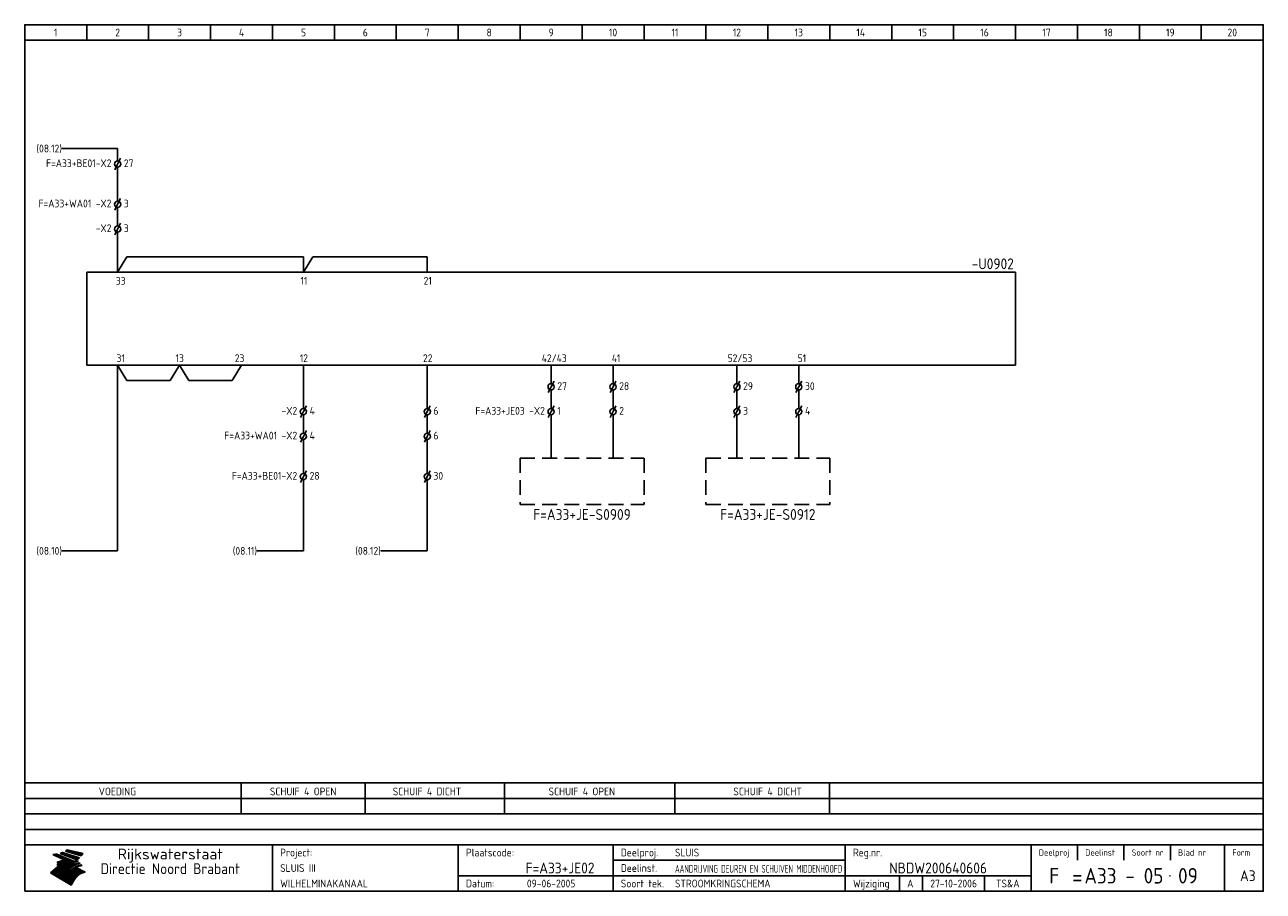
# Model space of a CAD drawing. Extents: x 10 to 410, y 10 to 290.
import ezdxf
from ezdxf.enums import TextEntityAlignment as Align

# ---------------------------------------------------------------- set-up
doc = ezdxf.new("R2010")
doc.units = 0
doc.header["$LTSCALE"] = 15
doc.header["$MEASUREMENT"] = 0
doc.header["$PDMODE"] = 1
doc.linetypes.add('DASHDOT', pattern=[1, 0.5, -0.25, 0, -0.25])
doc.linetypes.add('HIDDEN', pattern=[9.525, 6.35, -3.175])
for name, color, linetype in [('0-25', 7, 'CONTINUOUS'), ('0-35', 2, 'CONTINUOUS'), ('0-50', 3, 'CONTINUOUS'), ('B-25', 7, 'CONTINUOUS'), ('B-35', 2, 'CONTINUOUS'), ('S-25', 7, 'CONTINUOUS')]:
    doc.layers.add(name, color=color, linetype=linetype)
doc.styles.add('ISO', font='iso.shx')
doc.styles.get("Standard").update_dxf_attribs({"font": 'iso.shx'})

# ---------------------------------------------------------------- blocks, each defined once
blk = doc.blocks.new('KADERA3')
at = {"layer": '0-25'}
for p, q in [((30, 285), (30, 290)), ((50, 285), (50, 290)), ((70, 285), (70, 290)), ((90, 285), (90, 290)), ((110, 285), (110, 290)), ((130, 285), (130, 290)), ((150, 285), (150, 290)), ((170, 285), (170, 290)), ((190, 285), (190, 290)), ((210, 285), (210, 290)), ((230, 285), (230, 290)), ((250, 285), (250, 290)), ((270, 285), (270, 290)), ((290, 285), (290, 290)), ((310, 285), (310, 290)), ((330, 285), (330, 290)), ((350, 285), (350, 290)), ((370, 285), (370, 290)), ((390, 285), (390, 290)), ((10, 285), (410, 285)), ((410, 45), (10, 45)), ((410, 40), (10, 40)), ((410, 35), (10, 35)), ((410, 30), (10, 30)), ((350, 25), (350, 20)), ((365, 25), (365, 20)), ((380, 25), (380, 20)), ((200, 20), (275, 20)), ((150, 15), (335, 15)), ((292.5, 15), (292.5, 10)), ((300, 15), (300, 10)), ((320, 15), (320, 10))]:
    blk.add_line(p, q, dxfattribs=at)
at = {"layer": '0-25', "color": 7}
for p, q in [((19.1, 21.89), (25.12, 19)), ((19.1, 21.89), (25.12, 19)), ((19.17, 21.86), (20.7, 21.86)), ((19.29, 21.8), (20.83, 21.8)), ((19.4, 21.75), (20.96, 21.75)), ((19.52, 21.69), (21.09, 21.69)), ((19.64, 21.63), (21.22, 21.63)), ((19.74, 21.92), (20.56, 21.92)), ((19.75, 21.58), (21.36, 21.58)), ((19.87, 21.52), (21.49, 21.52)), ((19.99, 21.47), (21.62, 21.47)), ((20.11, 21.41), (21.75, 21.41)), ((20.22, 21.35), (21.88, 21.35)), ((20.25, 21.97), (20.43, 21.97)), ((20.34, 21.3), (22.02, 21.3)), ((20.38, 21.99), (26.02, 19.59)), ((20.38, 21.99), (26.02, 19.59)), ((20.46, 21.24), (22.15, 21.24)), ((20.57, 21.18), (22.28, 21.18)), ((20.69, 21.13), (22.41, 21.13)), ((20.81, 21.07), (22.55, 21.07)), ((20.92, 21.02), (22.68, 21.02)), ((21.04, 20.96), (22.81, 20.96)), ((21.16, 20.9), (22.94, 20.9)), ((21.27, 20.85), (23.07, 20.85)), ((21.39, 20.79), (23.21, 20.79)), ((21.47, 22.25), (26.83, 20.19)), ((21.47, 22.25), (26.83, 20.19)), ((21.49, 22.25), (23.07, 22.25)), ((21.51, 20.73), (23.34, 20.73)), ((21.6, 22.2), (23.25, 22.2)), ((21.63, 20.68), (23.47, 20.68)), ((21.65, 22.31), (22.89, 22.31)), ((21.74, 20.62), (23.6, 20.62)), ((21.75, 22.14), (23.42, 22.14)), ((21.8, 22.37), (22.71, 22.37)), ((21.86, 20.57), (23.73, 20.57)), ((21.9, 22.08), (23.6, 22.08)), ((21.94, 22.42), (22.53, 22.42)), ((21.98, 20.51), (23.87, 20.51)), ((22.04, 22.03), (23.78, 22.03)), ((22.06, 22.48), (22.36, 22.48)), ((22.09, 20.45), (24, 20.45)), ((22.18, 22.53), (27.65, 20.8)), ((22.18, 22.53), (27.65, 20.8)), ((22.19, 21.97), (23.96, 21.97)), ((22.21, 20.4), (24.13, 20.4)), ((22.33, 20.34), (24.26, 20.34)), ((22.34, 21.92), (24.13, 21.92)), ((22.37, 20), (23.08, 20)), ((22.44, 20.28), (24.4, 20.28)), ((22.48, 21.86), (24.31, 21.86)), ((22.49, 20.06), (23.04, 20.06)), ((22.56, 20.23), (24.53, 20.23)), ((22.61, 20.12), (22.93, 20.12)), ((22.63, 21.8), (24.49, 21.8)), ((22.68, 20.17), (24.66, 20.17)), ((22.71, 20.17), (22.82, 20.17)), ((23.11, 20.02), (22.77, 20.2)), ((23.11, 20.02), (22.77, 20.2)), ((22.78, 21.75), (24.67, 21.75)), ((22.79, 20.12), (24.79, 20.12)), ((22.91, 20.06), (24.92, 20.06)), ((22.92, 21.69), (24.85, 21.69)), ((23.03, 20), (25.06, 20)), ((23.07, 21.63), (25.02, 21.63)), ((23.14, 22.99), (28.22, 21.46)), ((23.14, 22.99), (28.22, 21.46)), ((23.15, 22.98), (25.33, 22.98)), ((23.22, 21.58), (25.2, 21.58)), ((23.23, 23.04), (25.09, 23.04)), ((23.32, 23.1), (24.84, 23.1)), ((23.34, 22.93), (25.57, 22.93)), ((23.36, 21.52), (25.38, 21.52)), ((23.4, 23.15), (24.6, 23.15)), ((23.49, 23.21), (24.36, 23.21)), ((23.51, 21.47), (25.56, 21.47)), ((23.52, 22.87), (25.81, 22.87)), ((23.57, 23.27), (24.12, 23.27)), ((23.64, 23.32), (23.87, 23.32)), ((23.66, 21.41), (25.74, 21.41)), ((23.7, 23.36), (28.82, 22.17)), ((23.7, 23.36), (28.82, 22.17)), ((23.71, 22.82), (26.06, 22.82)), ((23.8, 21.35), (25.91, 21.35)), ((23.9, 22.76), (26.3, 22.76)), ((23.95, 21.3), (26.09, 21.3)), ((24.09, 22.7), (26.54, 22.7)), ((24.09, 21.24), (26.27, 21.24)), ((24.24, 21.18), (26.45, 21.18)), ((24.27, 22.65), (26.78, 22.65)), ((24.39, 21.13), (26.62, 21.13)), ((24.46, 22.59), (27.03, 22.59)), ((24.53, 21.07), (26.8, 21.07)), ((24.65, 22.53), (27.27, 22.53)), ((24.68, 21.02), (26.98, 21.02)), ((24.83, 20.96), (27.16, 20.96)), ((24.84, 22.48), (27.51, 22.48)), ((24.97, 20.9), (27.34, 20.9)), ((25.02, 22.42), (27.75, 22.42)), ((25.12, 20.85), (27.51, 20.85)), ((25.21, 22.37), (28, 22.37)), ((25.27, 20.79), (27.63, 20.79)), ((25.4, 22.31), (28.24, 22.31)), ((25.41, 20.73), (27.57, 20.73)), ((25.56, 20.68), (27.51, 20.68)), ((25.58, 22.25), (28.48, 22.25)), ((25.71, 20.62), (27.44, 20.62)), ((25.77, 22.2), (28.72, 22.2)), ((25.85, 20.57), (27.37, 20.57)), ((25.96, 22.14), (28.79, 22.14)), ((26, 20.51), (27.29, 20.51)), ((26.15, 22.08), (28.75, 22.08)), ((26.15, 20.45), (27.22, 20.45)), ((26.29, 20.4), (27.14, 20.4)), ((26.33, 22.03), (28.71, 22.03)), ((26.44, 20.34), (27.06, 20.34)), ((26.52, 21.97), (28.66, 21.97)), ((26.59, 20.28), (26.97, 20.28)), ((26.71, 21.92), (28.62, 21.92)), ((26.73, 20.23), (26.89, 20.23)), ((26.9, 21.86), (28.57, 21.86)), ((27.08, 21.8), (28.52, 21.8)), ((27.27, 21.75), (28.48, 21.75)), ((27.46, 21.69), (28.43, 21.69)), ((27.65, 21.63), (28.38, 21.63)), ((27.83, 21.58), (28.33, 21.58)), ((28.02, 21.52), (28.28, 21.52)), ((28.21, 21.47), (28.22, 21.47)), ((20.58, 17.88), (18.3, 16)), ((20.58, 17.88), (18.3, 16)), ((24.94, 11.97), (18.3, 16)), ((24.94, 11.97), (18.3, 16)), ((18.31, 16.01), (20.96, 16.01)), ((18.38, 16.07), (21.46, 16.07)), ((18.45, 16.12), (21.88, 16.12)), ((18.52, 16.18), (22.15, 16.18)), ((18.59, 16.23), (22.38, 16.23)), ((18.65, 16.29), (22.58, 16.29)), ((18.72, 16.35), (22.75, 16.35)), ((18.79, 16.4), (22.91, 16.4)), ((18.86, 16.46), (20.6, 16.46)), ((18.93, 16.52), (20.6, 16.52)), ((18.99, 16.57), (20.6, 16.57)), ((19.06, 16.63), (20.6, 16.63)), ((19.13, 16.68), (20.6, 16.68)), ((19.2, 16.74), (20.6, 16.74)), ((19.27, 16.8), (20.6, 16.8)), ((19.33, 16.85), (21.07, 16.85)), ((19.4, 16.91), (21.55, 16.91)), ((19.47, 16.97), (21.88, 16.97)), ((19.54, 17.02), (22.13, 17.02)), ((19.61, 17.08), (22.34, 17.08)), ((19.67, 17.13), (20.6, 17.13)), ((19.74, 17.19), (20.6, 17.19)), ((19.81, 17.25), (20.6, 17.25)), ((19.88, 17.3), (20.6, 17.3)), ((19.95, 17.36), (20.6, 17.36)), ((20.01, 17.42), (20.6, 17.42)), ((20.08, 17.47), (20.93, 17.47)), ((20.15, 17.53), (21.26, 17.53)), ((20.22, 17.58), (21.51, 17.58)), ((20.29, 17.64), (21.72, 17.64)), ((20.35, 17.7), (21.9, 17.7)), ((20.42, 17.75), (22.07, 17.75)), ((20.49, 17.81), (22.22, 17.81)), ((20.56, 17.87), (22.36, 17.87)), ((20.6, 19.11), (20.58, 19.51)), ((20.6, 19.11), (20.58, 19.51)), ((20.58, 19.5), (22.09, 19.5)), ((20.58, 19.44), (21.95, 19.44)), ((20.59, 19.38), (21.79, 19.38)), ((20.59, 19.33), (21.62, 19.33)), ((20.59, 19.27), (21.42, 19.27)), ((20.6, 19.22), (21.2, 19.22)), ((20.6, 19.16), (20.93, 19.16)), ((20.6, 19.11), (20.69, 19.12)), ((20.6, 19.11), (20.69, 19.12)), ((20.6, 18.79), (20.77, 18.81)), ((20.6, 18.79), (20.77, 18.81)), ((20.6, 18.29), (20.6, 18.79)), ((20.6, 18.29), (20.6, 18.79)), ((20.6, 18.77), (22.46, 18.77)), ((20.6, 18.71), (22.33, 18.71)), ((20.6, 18.65), (22.19, 18.65)), ((20.6, 18.6), (22.04, 18.6)), ((20.6, 18.54), (21.87, 18.54)), ((20.6, 18.48), (21.68, 18.48)), ((20.6, 18.43), (21.46, 18.43)), ((20.6, 18.37), (21.21, 18.37)), ((20.6, 18.29), (20.88, 18.32)), ((20.6, 18.29), (20.88, 18.32)), ((20.6, 18.32), (20.87, 18.32)), ((20.6, 17.88), (20.86, 17.91)), ((20.6, 17.88), (20.86, 17.91)), ((20.6, 17.43), (20.97, 17.48)), ((20.6, 17.43), (20.97, 17.48)), ((20.6, 17.43), (20.6, 17.09)), ((20.6, 17.43), (20.6, 17.09)), ((20.6, 17.09), (21.26, 17.16)), ((20.6, 17.09), (21.26, 17.16)), ((20.6, 16.8), (21.37, 16.89)), ((20.6, 16.8), (21.37, 16.89)), ((20.6, 16.8), (20.6, 16.45)), ((20.6, 16.8), (20.6, 16.45)), ((20.6, 16.45), (21.56, 16.56)), ((20.6, 16.45), (21.56, 16.56)), ((20.6, 15.97), (21.67, 16.09)), ((20.6, 15.97), (21.67, 16.09)), ((20.7, 16.46), (23.06, 16.46)), ((20.9, 19.55), (22.23, 19.55)), ((20.9, 18.82), (22.59, 18.82)), ((20.98, 17.92), (22.5, 17.92)), ((21.02, 17.13), (22.53, 17.13)), ((21.19, 19.61), (22.35, 19.61)), ((21.2, 16.52), (23.2, 16.52)), ((21.32, 18.88), (22.71, 18.88)), ((21.32, 17.98), (22.62, 17.98)), ((21.42, 19.67), (22.47, 19.67)), ((21.47, 17.19), (22.7, 17.19)), ((21.59, 18.03), (22.74, 18.03)), ((21.61, 18.93), (22.82, 18.93)), ((21.62, 19.72), (22.59, 19.72)), ((21.72, 16.57), (23.32, 16.57)), ((21.77, 17.25), (22.85, 17.25)), ((21.8, 19.78), (22.69, 19.78)), ((21.8, 18.09), (22.85, 18.09)), ((21.84, 18.99), (22.92, 18.99)), ((21.96, 19.83), (22.79, 19.83)), ((21.99, 18.15), (22.95, 18.15)), ((22.01, 17.3), (22.99, 17.3)), ((22.03, 19.05), (23.03, 19.05)), ((22.1, 16.63), (23.44, 16.63)), ((22.11, 19.89), (22.89, 19.89)), ((22.16, 18.2), (23.05, 18.2)), ((22.21, 19.1), (23.12, 19.1)), ((22.21, 17.36), (23.12, 17.36)), ((22.24, 19.95), (22.99, 19.95)), ((22.31, 18.26), (23.15, 18.26)), ((22.36, 19.16), (23.22, 19.16)), ((22.38, 16.68), (23.56, 16.68)), ((22.39, 17.42), (23.24, 17.42)), ((22.45, 18.32), (23.24, 18.32)), ((22.51, 19.22), (23.3, 19.22)), ((22.56, 17.47), (23.36, 17.47)), ((22.59, 18.37), (23.33, 18.37)), ((22.6, 16.74), (23.66, 16.74)), ((22.64, 19.27), (23.39, 19.27)), ((22.71, 18.43), (23.42, 18.43)), ((22.71, 17.53), (23.47, 17.53)), ((22.77, 19.33), (23.47, 19.33)), ((22.79, 16.8), (23.77, 16.8)), ((22.83, 18.48), (23.5, 18.48)), ((22.84, 17.58), (23.57, 17.58)), ((22.89, 19.38), (23.55, 19.38)), ((22.94, 18.54), (23.58, 18.54)), ((22.96, 16.85), (23.86, 16.85)), ((22.97, 17.64), (23.67, 17.64)), ((23, 19.44), (23.63, 19.44)), ((23.04, 18.6), (23.66, 18.6)), ((23.1, 19.5), (23.72, 19.5)), ((23.1, 17.7), (23.77, 17.7)), ((23.12, 16.91), (23.96, 16.91)), ((23.14, 18.65), (23.74, 18.65)), ((23.15, 19.95), (25.19, 19.95)), ((23.21, 19.55), (23.8, 19.55)), ((23.21, 17.75), (23.86, 17.75)), ((23.21, 16.01), (28.9, 16.01)), ((23.24, 18.71), (23.82, 18.71)), ((23.26, 19.89), (25.32, 19.89)), ((23.26, 16.97), (24.05, 16.97)), ((23.3, 19.61), (23.88, 19.61)), ((23.32, 17.81), (23.95, 17.81)), ((23.33, 18.77), (23.91, 18.77)), ((23.37, 16.07), (29.08, 16.07)), ((23.38, 19.83), (25.45, 19.83)), ((23.39, 19.67), (23.81, 19.67)), ((23.39, 17.02), (24.14, 17.02)), ((23.42, 18.82), (23.99, 18.82)), ((23.42, 17.87), (24.03, 17.87)), ((23.45, 19.7), (23.58, 19.79)), ((23.45, 19.7), (23.58, 19.79)), ((23.48, 19.72), (23.7, 19.72)), ((23.5, 19.78), (25.58, 19.78)), ((23.51, 18.88), (24.07, 18.88)), ((23.51, 16.12), (29.27, 16.12)), ((23.52, 17.92), (24.11, 17.92)), ((23.52, 17.08), (24.22, 17.08)), ((23.54, 18.9), (24.3, 19.42)), ((23.54, 18.9), (24.3, 19.42)), ((23.56, 19.78), (23.59, 19.78)), ((23.56, 19.39), (23.9, 19.62)), ((23.56, 19.39), (23.9, 19.62)), ((23.58, 19.79), (23.9, 19.62)), ((23.58, 19.79), (23.9, 19.62)), ((23.59, 18.93), (24.15, 18.93)), ((23.61, 19.72), (25.72, 19.72)), ((23.62, 17.98), (24.2, 17.98)), ((23.63, 17.13), (24.3, 17.13)), ((23.65, 18.59), (24.62, 19.25)), ((23.65, 18.59), (24.62, 19.25)), ((29.41, 16.17), (23.65, 16.17)), ((23.67, 18.99), (24.23, 18.99)), ((23.71, 18.03), (24.28, 18.03)), ((23.73, 19.67), (25.85, 19.67)), ((23.75, 19.05), (24.32, 19.05)), ((23.75, 17.19), (24.38, 17.19)), ((23.77, 16.23), (29.47, 16.23)), ((23.79, 18.09), (24.36, 18.09)), ((23.83, 19.1), (24.4, 19.1)), ((23.85, 19.61), (25.98, 19.61)), ((23.85, 17.25), (24.46, 17.25)), ((23.88, 18.15), (24.44, 18.15)), ((23.89, 16.29), (29.36, 16.29)), ((23.92, 19.16), (24.48, 19.16)), ((23.94, 18.19), (25.23, 19.07)), ((23.94, 18.19), (25.23, 19.07)), ((23.95, 17.3), (24.55, 17.3)), ((23.96, 19.55), (25.96, 19.55)), ((23.96, 18.2), (24.53, 18.2)), ((24, 19.22), (24.56, 19.22)), ((24, 16.35), (29.24, 16.35)), ((24.04, 18.26), (24.61, 18.26)), ((24.05, 17.36), (24.63, 17.36)), ((24.06, 17.88), (25.34, 18.76)), ((24.06, 17.88), (25.34, 18.76)), ((24.08, 19.5), (25.88, 19.5)), ((24.08, 19.27), (24.58, 19.27)), ((24.11, 16.4), (29.13, 16.4)), ((24.13, 18.32), (24.69, 18.32)), ((24.14, 17.42), (24.71, 17.42)), ((24.16, 19.33), (24.47, 19.33)), ((24.2, 19.44), (25.79, 19.44)), ((24.21, 18.37), (24.77, 18.37)), ((24.21, 16.46), (29.02, 16.46)), ((24.23, 17.47), (24.79, 17.47)), ((24.24, 17.48), (25.52, 18.36)), ((24.24, 17.48), (25.52, 18.36)), ((24.25, 19.38), (24.36, 19.38)), ((24.29, 18.43), (24.85, 18.43)), ((24.3, 19.42), (24.62, 19.25)), ((24.3, 19.42), (24.62, 19.25)), ((24.31, 19.38), (25.71, 19.38)), ((24.31, 17.53), (24.87, 17.53)), ((24.31, 16.52), (28.91, 16.52)), ((24.35, 17.17), (25.64, 18.05)), ((24.35, 17.17), (25.64, 18.05)), ((24.37, 18.48), (24.94, 18.48)), ((24.39, 17.58), (24.96, 17.58)), ((24.4, 16.57), (28.79, 16.57)), ((24.43, 19.33), (25.62, 19.33)), ((24.45, 18.54), (25.02, 18.54)), ((24.47, 17.64), (25.04, 17.64)), ((24.49, 16.63), (28.68, 16.63)), ((24.54, 18.6), (25.1, 18.6)), ((24.55, 19.27), (25.54, 19.27)), ((24.56, 17.7), (25.12, 17.7)), ((24.57, 16.68), (28.57, 16.68)), ((24.62, 18.65), (25.18, 18.65)), ((24.63, 16.72), (25.91, 17.6)), ((24.63, 16.72), (25.91, 17.6)), ((24.64, 17.75), (25.2, 17.75)), ((24.66, 16.74), (28.45, 16.74)), ((24.67, 19.22), (25.45, 19.22)), ((24.7, 18.71), (25.27, 18.71)), ((24.72, 17.81), (25.29, 17.81)), ((24.74, 16.8), (28.34, 16.8)), ((24.78, 19.16), (25.37, 19.16)), ((24.78, 18.77), (25.34, 18.77)), ((24.8, 17.87), (25.37, 17.87)), ((24.82, 16.85), (28.23, 16.85)), ((24.87, 18.82), (25.4, 18.82)), ((24.89, 17.92), (25.45, 17.92)), ((24.9, 19.1), (25.28, 19.1)), ((24.9, 16.91), (28.11, 16.91)), ((24.95, 18.88), (25.45, 18.88)), ((24.97, 17.98), (25.53, 17.98)), ((24.99, 16.97), (28, 16.97)), ((25.02, 19.05), (25.2, 19.05)), ((25.03, 18.93), (25.51, 18.93)), ((25.05, 18.03), (25.61, 18.03)), ((25.07, 17.02), (27.89, 17.02)), ((25.11, 18.99), (25.57, 18.99)), ((26.02, 19.59), (25.12, 19)), ((26.02, 19.59), (25.12, 19)), ((25.13, 18.09), (25.68, 18.09)), ((25.15, 17.08), (27.77, 17.08)), ((25.19, 19.05), (25.63, 19.05)), ((25.21, 18.15), (25.75, 18.15)), ((25.23, 17.13), (27.66, 17.13)), ((25.26, 19.1), (25.7, 19.1)), ((25.3, 18.2), (25.82, 18.2)), ((25.31, 17.19), (27.55, 17.19)), ((25.33, 19.16), (25.77, 19.16)), ((25.38, 18.26), (25.89, 18.26)), ((25.39, 19.22), (25.85, 19.22)), ((25.4, 17.25), (27.43, 17.25)), ((25.46, 18.32), (25.97, 18.32)), ((25.47, 19.27), (25.93, 19.27)), ((25.48, 17.3), (27.32, 17.3)), ((25.54, 19.33), (26.03, 19.33)), ((25.54, 18.37), (26.06, 18.37)), ((25.56, 17.36), (27.21, 17.36)), ((25.62, 18.43), (26.14, 18.43)), ((25.63, 19.38), (26.13, 19.38)), ((25.64, 17.42), (27.1, 17.42)), ((25.7, 18.48), (26.24, 18.48)), ((25.72, 19.44), (26.24, 19.44)), ((25.73, 17.47), (26.98, 17.47)), ((25.79, 18.54), (26.34, 18.54)), ((25.81, 17.53), (26.87, 17.53)), ((25.82, 19.5), (26.36, 19.5)), ((25.89, 18.6), (26.46, 18.6)), ((25.89, 17.58), (26.76, 17.58)), ((25.93, 19.55), (26.53, 19.55)), ((25.96, 17.64), (26.64, 17.64)), ((25.99, 18.65), (26.58, 18.65)), ((26.04, 17.7), (26.59, 17.7)), ((26.06, 19.61), (26.85, 19.61)), ((26.1, 18.71), (26.72, 18.71)), ((26.12, 17.75), (26.67, 17.75)), ((26.2, 17.81), (26.76, 17.81)), ((26.21, 19.67), (27.23, 19.67)), ((26.23, 18.77), (26.89, 18.77)), ((26.29, 17.87), (26.86, 17.87)), ((26.37, 18.82), (27.09, 18.82)), ((26.39, 17.92), (26.97, 17.92)), ((26.44, 19.72), (27.18, 19.72)), ((26.49, 17.98), (27.09, 17.98)), ((26.53, 18.88), (27.34, 18.88)), ((26.56, 17.68), (29.54, 16.2)), ((26.56, 17.68), (29.54, 16.2)), ((26.6, 18.03), (27.22, 18.03)), ((26.72, 18.09), (27.38, 18.09)), ((26.73, 18.93), (27.66, 18.93)), ((26.85, 18.15), (27.56, 18.15)), ((26.99, 18.99), (27.9, 18.99)), ((27, 18.2), (27.8, 18.2)), ((27.13, 19.78), (27.25, 19.64)), ((27.13, 19.78), (27.25, 19.64)), ((27.18, 18.26), (28.13, 18.26)), ((27.26, 19.05), (27.84, 19.05)), ((27.39, 18.32), (28.47, 18.32)), ((27.7, 18.37), (28.49, 18.37)), ((27.78, 19.1), (27.93, 18.96)), ((27.78, 19.1), (27.93, 18.96)), ((28, 18.43), (28.44, 18.43)), ((28.29, 15.83), (29.54, 16.2)), ((28.29, 15.83), (29.54, 16.2)), ((28.39, 18.48), (28.54, 18.32)), ((28.39, 18.48), (28.54, 18.32)), ((29.54, 16.2), (29.45, 16.17)), ((29.54, 16.2), (29.45, 16.17)), ((29.46, 16.18), (29.47, 16.18)), ((18.38, 15.95), (20.6, 15.95)), ((18.47, 15.9), (20.6, 15.9)), ((18.57, 15.84), (20.6, 15.84)), ((18.66, 15.78), (20.6, 15.78)), ((18.75, 15.73), (20.6, 15.73)), ((18.85, 15.67), (20.6, 15.67)), ((18.94, 15.62), (20.6, 15.62)), ((19.03, 15.56), (27.83, 15.56)), ((19.12, 15.5), (27.75, 15.5)), ((19.22, 15.45), (27.66, 15.45)), ((19.31, 15.39), (27.58, 15.39)), ((19.4, 15.33), (27.5, 15.33)), ((19.49, 15.28), (27.43, 15.28)), ((19.59, 15.22), (27.36, 15.22)), ((19.68, 15.17), (27.29, 15.17)), ((19.77, 15.11), (27.22, 15.11)), ((19.86, 15.05), (27.15, 15.05)), ((19.96, 15), (27.09, 15)), ((20.05, 14.94), (27.02, 14.94)), ((20.14, 14.88), (26.96, 14.88)), ((20.24, 14.83), (26.9, 14.83)), ((20.33, 14.77), (26.84, 14.77)), ((20.42, 14.72), (26.79, 14.72)), ((20.51, 14.66), (26.73, 14.66)), ((20.6, 15.97), (20.6, 15.58)), ((20.6, 15.97), (20.6, 15.58)), ((20.6, 15.58), (21.95, 15.73)), ((20.6, 15.58), (21.95, 15.73)), ((20.61, 14.6), (26.68, 14.6)), ((20.7, 14.55), (26.62, 14.55)), ((20.79, 14.49), (26.57, 14.49)), ((20.88, 14.43), (26.52, 14.43)), ((20.94, 15.62), (27.92, 15.62)), ((20.98, 14.38), (26.47, 14.38)), ((21.07, 14.32), (26.42, 14.32)), ((21.16, 14.27), (26.38, 14.27)), ((21.25, 14.21), (26.33, 14.21)), ((21.35, 14.15), (26.29, 14.15)), ((21.44, 14.1), (26.24, 14.1)), ((21.45, 15.67), (28.01, 15.67)), ((21.53, 14.04), (26.2, 14.04)), ((21.63, 13.98), (26.16, 13.98)), ((21.72, 13.93), (26.12, 13.93)), ((21.81, 13.87), (26.08, 13.87)), ((21.9, 13.82), (26.04, 13.82)), ((21.96, 15.73), (28.11, 15.73)), ((22, 13.76), (26, 13.76)), ((22.09, 13.7), (25.96, 13.7)), ((22.18, 13.65), (25.93, 13.65)), ((22.27, 13.59), (25.89, 13.59)), ((22.34, 15.78), (28.21, 15.78)), ((22.37, 13.53), (25.86, 13.53)), ((22.46, 13.48), (25.82, 13.48)), ((22.55, 13.42), (25.79, 13.42)), ((22.62, 15.84), (28.33, 15.84)), ((22.65, 13.37), (25.76, 13.37)), ((22.74, 13.31), (25.73, 13.31)), ((22.83, 13.25), (25.69, 13.25)), ((22.84, 15.9), (28.52, 15.9)), ((22.92, 13.2), (25.66, 13.2)), ((23.02, 13.14), (25.63, 13.14)), ((23.04, 15.95), (28.71, 15.95)), ((23.11, 13.08), (25.59, 13.08)), ((23.2, 13.03), (25.56, 13.03)), ((23.29, 12.97), (25.53, 12.97)), ((23.39, 12.92), (25.5, 12.92)), ((23.48, 12.86), (25.46, 12.86)), ((23.57, 12.8), (25.43, 12.8)), ((23.66, 12.75), (25.4, 12.75)), ((23.76, 12.69), (25.36, 12.69)), ((23.85, 12.63), (25.33, 12.63)), ((23.94, 12.58), (25.3, 12.58)), ((24.04, 12.52), (25.26, 12.52)), ((24.13, 12.47), (25.23, 12.47)), ((24.22, 12.41), (25.2, 12.41)), ((24.31, 12.35), (25.17, 12.35)), ((24.41, 12.3), (25.13, 12.3)), ((24.5, 12.24), (25.1, 12.24)), ((24.59, 12.18), (25.07, 12.18)), ((24.68, 12.13), (25.03, 12.13)), ((24.78, 12.07), (25, 12.07)), ((24.87, 12.02), (24.97, 12.02)), ((24.94, 11.97), (25.81, 13.45)), ((24.94, 11.97), (25.81, 13.45))]:
    blk.add_line(p, q, dxfattribs=at)
for centre, radius, start, end in [((19.15, 29.7), 7.8, 269.6055, 279.0886), ((19.15, 29.7), 7.8, 269.6055, 279.0886), ((19.93, 25.38), 5.91, 276.3402, 298.7463), ((19.93, 25.38), 5.91, 276.3402, 298.7463), ((19.84, 25.09), 6.03, 278.129, 302.868), ((19.84, 25.09), 6.03, 278.129, 302.868), ((19.84, 27.26), 5.27, 288.0217, 296.3084), ((19.84, 27.26), 5.27, 288.0217, 296.3084), ((20.49, 27.56), 5.28, 300.0654, 307.393), ((20.49, 27.56), 5.28, 300.0654, 307.393), ((24.11, 24.7), 5.26, 301.1147, 312.2814), ((24.11, 24.7), 5.26, 301.1147, 312.2814), ((21.95, 27.32), 8.59, 316.9248, 323.1399), ((21.95, 27.32), 8.59, 316.9248, 323.1399), ((20.21, 23.78), 5.91, 273.6149, 304.3803), ((20.21, 23.78), 5.91, 273.6149, 304.3803), ((20.35, 24.56), 5.76, 274.164, 302.5474), ((20.35, 24.56), 5.76, 274.164, 302.5474), ((20.05, 24.28), 6.02, 277.9472, 305.7139), ((20.05, 24.28), 6.02, 277.9472, 305.7139), ((20.04, 23.49), 6.09, 278.8115, 306.4242), ((20.04, 23.49), 6.09, 278.8115, 306.4242), ((20.53, 23.07), 5.96, 277.0519, 304.973), ((20.53, 23.07), 5.96, 277.0519, 304.973), ((20.72, 22.76), 5.91, 276.3402, 304.3803), ((20.72, 22.76), 5.91, 276.3402, 304.3803), ((21.06, 22.34), 5.81, 274.9043, 303.1745), ((21.06, 22.34), 5.81, 274.9043, 303.1745), ((20.82, 22.06), 6.04, 278.1111, 305.8489), ((20.82, 22.06), 6.04, 278.1111, 305.8489), ((21.3, 21.6), 5.91, 276.3402, 304.3803), ((21.3, 21.6), 5.91, 276.3402, 304.3803), ((27.05, 17.17), 2.63, 107.4286, 133.7799), ((27.05, 17.17), 2.63, 107.4286, 133.7799), ((27.45, 16.91), 2.81, 110.4143, 138.7411), ((27.45, 16.91), 2.81, 110.4143, 138.7411), ((27.57, 15.64), 3.4, 98.1566, 126.9045), ((27.57, 15.64), 3.4, 98.1566, 126.9045), ((27.91, 15.54), 3.39, 100.5835, 132.088), ((27.91, 15.54), 3.39, 100.5835, 132.088), ((28.21, 14.74), 3.67, 95.7581, 128.7216), ((28.21, 14.74), 3.67, 95.7581, 128.7216), ((27.01, 16.84), 2.93, 87.7348, 104.8316), ((27.01, 16.84), 2.93, 87.7348, 104.8316), ((27.37, 15.71), 3.93, 91.7838, 103.2817), ((27.37, 15.71), 3.93, 91.7838, 103.2817), ((28.4, 15.05), 3.21, 96.3886, 125.0052), ((28.4, 15.05), 3.21, 96.3886, 125.0052), ((27.82, 16.31), 2.8, 90.634, 105.1984), ((27.82, 16.31), 2.8, 90.634, 105.1984), ((28.19, 15.04), 3.93, 93.8342, 103.2817), ((28.19, 15.04), 3.93, 93.8342, 103.2817), ((28.58, 15.69), 2.8, 93.8141, 105.1984), ((28.58, 15.69), 2.8, 93.8141, 105.1984), ((28.95, 14.41), 3.93, 96.0135, 103.2817), ((28.95, 14.41), 3.93, 96.0135, 103.2817), ((31.24, 10.26), 6.3, 117.9568, 149.6251), ((31.24, 10.26), 6.3, 117.9568, 149.6251)]:
    blk.add_arc(centre, radius, start, end, dxfattribs=at)
at = {"layer": '0-35'}
for p, q in [((90, 25), (90, 10)), ((150, 25), (150, 10)), ((200, 25), (200, 10)), ((275, 25), (275, 10)), ((335, 25), (335, 10)), ((397.5, 25), (397.5, 10))]:
    blk.add_line(p, q, dxfattribs=at)
at = {"layer": '0-50'}
for p, q in [((10, 25), (410, 25)), ((348.75, 15), (351.25, 15)), ((348.75, 13.5), (351.25, 13.5))]:
    blk.add_line(p, q, dxfattribs=at)
blk.add_lwpolyline([(10, 10), (410, 10), (410, 290), (10, 290)], close=True, dxfattribs=at)
at = {"layer": '0-50', "const_width": 0.25}
blk.add_lwpolyline([(379.75, 15, 1), (380, 15, 1)], format="xyb", close=True, dxfattribs=at)
at = {"layer": '0-25', "style": 'ISO'}
for s, height, p in [('Project:', 2.5, (92.5, 22.5)), ('Plaatscode:', 2.5, (152.5, 22.5)), ('Deelproj.', 2.5, (202.5, 22.5)), ('Reg.nr.', 2.5, (277.5, 22.5)), ('Deelproj', 2, (337.5, 22.5)), ('Deelinst', 2, (352.5, 22.5)), ('Soort nr', 2, (367.5, 22.5)), ('Blad nr', 2, (382.5, 22.5)), ('Form', 2, (400, 22.5)), ('Deelinst.', 2.5, (202.5, 17.5)), ('Datum:', 2.5, (152.5, 12.5)), ('Soort tek.', 2.5, (202.5, 12.5)), ('Wijziging', 2.5, (277.5, 12.5))]:
    blk.add_text(s, height=height, dxfattribs=at).set_placement(p, align=Align.MIDDLE_LEFT)
for tag, p in [('STR1', (20, 287.5)), ('STR2', (40, 287.5)), ('STR3', (60, 287.5)), ('STR4', (80, 287.5)), ('STR5', (100, 287.5)), ('STR6', (120, 287.5)), ('STR7', (140, 287.5)), ('STR8', (160, 287.5)), ('STR9', (180, 287.5)), ('STR10', (200, 287.5)), ('STR11', (220, 287.5)), ('STR12', (240, 287.5)), ('STR13', (260, 287.5)), ('STR14', (280, 287.5)), ('STR15', (300, 287.5)), ('STR16', (320, 287.5)), ('STR17', (340, 287.5)), ('STR18', (360, 287.5)), ('STR19', (380, 287.5)), ('STR20', (400, 287.5)), ('W', (180, 12.5)), ('Z', (310, 12.5)), ('Y', (327.5, 12.5))]:
    blk.add_attdef(tag, text='', height=2.5, dxfattribs=at).set_placement(p, align=Align.MIDDLE)
for tag, p in [('N', (220, 22.5)), ('B', (92.5, 17.5)), ('P', (220, 17.5)), ('C', (92.5, 12.5)), ('U', (220, 12.5)), ('REV', (295, 12.5))]:
    blk.add_attdef(tag, text='', height=2.5, dxfattribs=at).set_placement(p, align=Align.MIDDLE_LEFT)
at = {"layer": '0-35', "style": 'ISO', "width": 1.182609}
blk.add_text('Rijkswaterstaat', height=3.5, dxfattribs=at).set_placement((40, 20.28), (74, 20.28), align=Align.FIT)
at = {"layer": '0-35', "color": 2, "style": 'ISO', "width": 1.016949}
blk.add_text('Directie Noord Brabant', height=3.5, dxfattribs=at).set_placement((34.5, 15.53), (79.5, 15.53), align=Align.FIT)
at = {"layer": '0-35', "style": 'ISO'}
for tag, p in [('X', (178.5, 17.5)), ('FORM', (402.5, 15))]:
    blk.add_attdef(tag, text='', height=3.5, dxfattribs=at).set_placement(p, align=Align.MIDDLE_LEFT)
blk.add_attdef('RNR', text='', height=3.5, dxfattribs=at).set_placement((305, 17.5), align=Align.MIDDLE)
at = {"layer": '0-50', "style": 'ISO'}
for tag, p in [('M', (342.5, 15)), ('O', (365, 15))]:
    blk.add_attdef(tag, text='', height=5, dxfattribs=at).set_placement(p, align=Align.MIDDLE)
blk.add_attdef('Q', text='', height=5, dxfattribs=at).set_placement((382.5, 15), align=Align.MIDDLE_LEFT)
blk = doc.blocks.new('0033')
at = {"layer": 'S-25'}
for p in [(-0.94, -1.88), (0.94, 1.88)]:
    blk.add_line(p, (0, 0), dxfattribs=at)
blk.add_circle((0, 0), 1, dxfattribs=at)
at = {"layer": 'B-25'}
blk.add_attdef('KT', text='', height=2.5, dxfattribs=at).set_placement((-2, -1), align=Align.RIGHT)
blk.add_attdef('KN1', (2, -1.01), '', height=2.5, dxfattribs=at)

msp = doc.modelspace()

# ---------------------------------------------------------------- linework, layer by layer
at = {"layer": 'S-25'}
for p, q in [((22, 250), (40, 250)), ((40, 250), (40, 246)), ((40, 244), (40, 233)), ((40, 231), (40, 225)), ((40, 223), (40, 210)), ((330, 210), (30, 210)), ((30, 180), (30, 210)), ((330, 210), (330, 180)), ((330, 180), (30, 180)), ((40, 180), (40, 120)), ((100, 180), (100, 166)), ((140, 180), (140, 166)), ((180, 180), (180, 174)), ((200, 180), (200, 174)), ((240, 180), (240, 174)), ((260, 180), (260, 174)), ((180, 172), (180, 166)), ((200, 172), (200, 166)), ((240, 172), (240, 166)), ((260, 172), (260, 166)), ((100, 164), (100, 158)), ((140, 164), (140, 158)), ((100, 156), (100, 145)), ((140, 156), (140, 145)), ((22, 120), (40, 120)), ((85, 120), (100, 120)), ((125, 120), (140, 120)), ((79.91, 45), (79.91, 35)), ((119.91, 45), (119.91, 35)), ((164.91, 45), (164.91, 35)), ((219.91, 45), (219.91, 35)), ((269.91, 45), (269.91, 35))]:
    msp.add_line(p, q, dxfattribs=at)
at = {"layer": 'S-25', "linetype": 'HIDDEN', "ltscale": 10}
for p, q in [((40, 210), (43, 215)), ((43, 215), (100, 215)), ((100, 210), (103, 215)), ((100, 215), (100, 210)), ((103, 215), (140, 215)), ((140, 215), (140, 210)), ((40, 180), (43, 175)), ((60, 180), (57, 175)), ((60, 180), (63, 175)), ((80, 180), (77, 175)), ((43, 175), (57, 175)), ((63, 175), (77, 175)), ((180, 164), (180, 150)), ((200, 164), (200, 150)), ((240, 164), (240, 150)), ((260, 164), (260, 150))]:
    msp.add_line(p, q, dxfattribs=at)
at = {"layer": 'S-25', "linetype": 'HIDDEN', "ltscale": 0.05}
for p, q in [((170, 150), (210, 150)), ((170, 150), (170, 135)), ((210, 150), (210, 135)), ((230, 150), (270, 150)), ((230, 150), (230, 135)), ((270, 150), (270, 135)), ((170, 135), (210, 135)), ((230, 135), (270, 135))]:
    msp.add_line(p, q, dxfattribs=at)
at = {"layer": 'S-25', "linetype": 'Continuous'}
for p, q in [((100, 120), (100, 143)), ((140, 120), (140, 143))]:
    msp.add_line(p, q, dxfattribs=at)
msp.add_point((85, 124.5), dxfattribs=at)
msp.add_point((85, 124.5), dxfattribs=at)
at = {"layer": 'S-25'}
for p in [(40, 55), (180, 50), (180, 50)]:
    msp.add_point(p, dxfattribs=at)

# ---------------------------------------------------------------- block references
ref = msp.add_blockref('KADERA3', (0, 0), dxfattribs=at)
ref.add_attrib('B', 'SLUIS III', dxfattribs={"layer": '0-25', "height": 2.5, "style": 'ISO'}).set_placement((92.5, 17.5), align=Align.MIDDLE_LEFT)
ref.add_attrib('C', 'WILHELMINAKANAAL', dxfattribs={"layer": '0-25', "height": 2.5, "style": 'ISO'}).set_placement((92.5, 12.5), align=Align.MIDDLE_LEFT)
ref.add_attrib('N', 'SLUIS', dxfattribs={"layer": '0-25', "height": 2.5, "style": 'ISO'}).set_placement((220, 22.5), align=Align.MIDDLE_LEFT)
ref.add_attrib('U', 'STROOMKRINGSCHEMA', dxfattribs={"layer": '0-25', "height": 2.5, "style": 'ISO'}).set_placement((220, 12.5), align=Align.MIDDLE_LEFT)
ref.add_attrib('M', 'F', dxfattribs={"layer": '0-50', "height": 5, "style": 'ISO'}).set_placement((342.5, 15), align=Align.MIDDLE)
ref.add_attrib('O', 'A33 - 05', dxfattribs={"layer": '0-50', "height": 5, "style": 'ISO'}).set_placement((365, 15), align=Align.MIDDLE)
ref.add_attrib('Q', '09', dxfattribs={"layer": '0-50', "height": 5, "style": 'ISO'}).set_placement((382.5, 15), align=Align.MIDDLE_LEFT)
ref.add_attrib('X', 'F=A33+JE02', dxfattribs={"layer": '0-35', "height": 3.5, "style": 'ISO'}).set_placement((171.77, 17.5), align=Align.MIDDLE_LEFT)
ref.add_attrib('RNR', 'NBDW200640606', dxfattribs={"layer": '0-35', "height": 3.5, "style": 'ISO'}).set_placement((305, 17.5), align=Align.MIDDLE)
ref.add_attrib('W', '09-06-2005', dxfattribs={"layer": '0-25', "height": 2.5, "style": 'ISO'}).set_placement((180, 12.5), align=Align.MIDDLE)
ref.add_attrib('FORM', 'A3', dxfattribs={"layer": '0-35', "height": 3.5, "style": 'ISO'}).set_placement((402.5, 15), align=Align.MIDDLE_LEFT)
ref.add_attrib('REV', 'A', dxfattribs={"layer": '0-25', "height": 2.5, "style": 'ISO'}).set_placement((295, 12.5), align=Align.MIDDLE_LEFT)
ref.add_attrib('Z', '27-10-2006', dxfattribs={"layer": '0-25', "height": 2.5, "style": 'ISO'}).set_placement((310, 12.5), align=Align.MIDDLE)
ref.add_attrib('Y', 'TS&A', dxfattribs={"layer": '0-25', "height": 2.5, "style": 'ISO'}).set_placement((327.5, 12.5), align=Align.MIDDLE)
ref.add_attrib('STR1', '1', dxfattribs={"layer": '0-25', "height": 2.5, "style": 'ISO'}).set_placement((20, 287.5), align=Align.MIDDLE)
ref.add_attrib('STR2', '2', dxfattribs={"layer": '0-25', "height": 2.5, "style": 'ISO'}).set_placement((40, 287.5), align=Align.MIDDLE)
ref.add_attrib('STR3', '3', dxfattribs={"layer": '0-25', "height": 2.5, "style": 'ISO'}).set_placement((60, 287.5), align=Align.MIDDLE)
ref.add_attrib('STR4', '4', dxfattribs={"layer": '0-25', "height": 2.5, "style": 'ISO'}).set_placement((80, 287.5), align=Align.MIDDLE)
ref.add_attrib('STR5', '5', dxfattribs={"layer": '0-25', "height": 2.5, "style": 'ISO'}).set_placement((100, 287.5), align=Align.MIDDLE)
ref.add_attrib('STR6', '6', dxfattribs={"layer": '0-25', "height": 2.5, "style": 'ISO'}).set_placement((120, 287.5), align=Align.MIDDLE)
ref.add_attrib('STR7', '7', dxfattribs={"layer": '0-25', "height": 2.5, "style": 'ISO'}).set_placement((140, 287.5), align=Align.MIDDLE)
ref.add_attrib('STR8', '8', dxfattribs={"layer": '0-25', "height": 2.5, "style": 'ISO'}).set_placement((160, 287.5), align=Align.MIDDLE)
ref.add_attrib('STR9', '9', dxfattribs={"layer": '0-25', "height": 2.5, "style": 'ISO'}).set_placement((180, 287.5), align=Align.MIDDLE)
ref.add_attrib('STR10', '10', dxfattribs={"layer": '0-25', "height": 2.5, "style": 'ISO'}).set_placement((200, 287.5), align=Align.MIDDLE)
ref.add_attrib('STR11', '11', dxfattribs={"layer": '0-25', "height": 2.5, "style": 'ISO'}).set_placement((220, 287.5), align=Align.MIDDLE)
ref.add_attrib('STR12', '12', dxfattribs={"layer": '0-25', "height": 2.5, "style": 'ISO'}).set_placement((240, 287.5), align=Align.MIDDLE)
ref.add_attrib('STR13', '13', dxfattribs={"layer": '0-25', "height": 2.5, "style": 'ISO'}).set_placement((260, 287.5), align=Align.MIDDLE)
ref.add_attrib('STR14', '14', dxfattribs={"layer": '0-25', "height": 2.5, "style": 'ISO'}).set_placement((280, 287.5), align=Align.MIDDLE)
ref.add_attrib('STR15', '15', dxfattribs={"layer": '0-25', "height": 2.5, "style": 'ISO'}).set_placement((300, 287.5), align=Align.MIDDLE)
ref.add_attrib('STR16', '16', dxfattribs={"layer": '0-25', "height": 2.5, "style": 'ISO'}).set_placement((320, 287.5), align=Align.MIDDLE)
ref.add_attrib('STR17', '17', dxfattribs={"layer": '0-25', "height": 2.5, "style": 'ISO'}).set_placement((340, 287.5), align=Align.MIDDLE)
ref.add_attrib('STR18', '18', dxfattribs={"layer": '0-25', "height": 2.5, "style": 'ISO'}).set_placement((360, 287.5), align=Align.MIDDLE)
ref.add_attrib('STR19', '19', dxfattribs={"layer": '0-25', "height": 2.5, "style": 'ISO'}).set_placement((380, 287.5), align=Align.MIDDLE)
ref.add_attrib('STR20', '20', dxfattribs={"layer": '0-25', "height": 2.5, "style": 'ISO'}).set_placement((400, 287.5), align=Align.MIDDLE)
at = {"layer": 'S-25', "linetype": 'DASHDOT', "ltscale": 10}
for p, values in [((40, 245), {'KN1': '27', 'KT': 'F=A33+BE01-X2'}), ((40, 232), {'KN1': '3', 'KT': 'F=A33+WA01 -X2'}), ((40, 224), {'KN1': '3', 'KT': '-X2'}), ((180, 173), {'KN1': '27'}), ((200, 173), {'KN1': '28'}), ((240, 173), {'KN1': '29'}), ((260, 173), {'KN1': '30'}), ((100, 165), {'KN1': '4', 'KT': '-X2'}), ((140, 165), {'KN1': '6'}), ((180, 165), {'KN1': '1', 'KT': 'F=A33+JE03 -X2'}), ((200, 165), {'KN1': '2'}), ((240, 165), {'KN1': '3'}), ((260, 165), {'KN1': '4'}), ((100, 157), {'KN1': '4', 'KT': 'F=A33+WA01 -X2'}), ((140, 157), {'KN1': '6'}), ((100, 144), {'KN1': '28', 'KT': 'F=A33+BE01-X2'}), ((140, 144), {'KN1': '30'})]:
    msp.add_blockref('0033', p, dxfattribs=at).add_auto_attribs(values)

# ---------------------------------------------------------------- texts
at = {"layer": 'B-25', "style": 'ISO'}
for s, p in [('(08.12)', (22, 250)), ('(08.10)', (22, 120)), ('(08.11)', (85, 120)), ('(08.12)', (125, 120))]:
    msp.add_text(s, height=2.5, dxfattribs=at).set_placement(p, align=Align.MIDDLE_RIGHT)
for s, p in [('33', (41, 206)), ('11', (100.15, 206)), ('21', (140.15, 206)), ('31', (41, 181)), ('13', (60.04, 181)), ('23', (79.38, 181)), ('12', (100.15, 181)), ('22', (140.15, 181)), ('42/43', (181, 181)), ('41', (201, 181)), ('52/53', (241, 181)), ('51', (261, 181)), ('VOEDING', (39.91, 41)), ('SCHUIF 4 OPEN', (99.91, 41)), ('SCHUIF 4 DICHT', (139.91, 41)), ('SCHUIF 4 OPEN', (189.91, 41)), ('SCHUIF 4 DICHT', (249.91, 41))]:
    msp.add_text(s, height=2.5, dxfattribs=at).set_placement(p, align=Align.CENTER)
at = {"layer": 'B-25', "style": 'ISO', "width": 0.7875}
msp.add_text('AANDRIJVING DEUREN EN SCHUIVEN MIDDENHOOFD', height=2.5, dxfattribs=at).set_placement((220, 16), (274, 16), align=Align.FIT)
at = {"layer": 'B-35', "style": 'ISO'}
for s, p in [('-U0902', (322.65, 211)), ('F=A33+JE-S0909', (190, 130)), ('F=A33+JE-S0912', (250, 130))]:
    msp.add_text(s, height=3.5, dxfattribs=at).set_placement(p, align=Align.CENTER)

doc.saveas('drawing.dxf')
